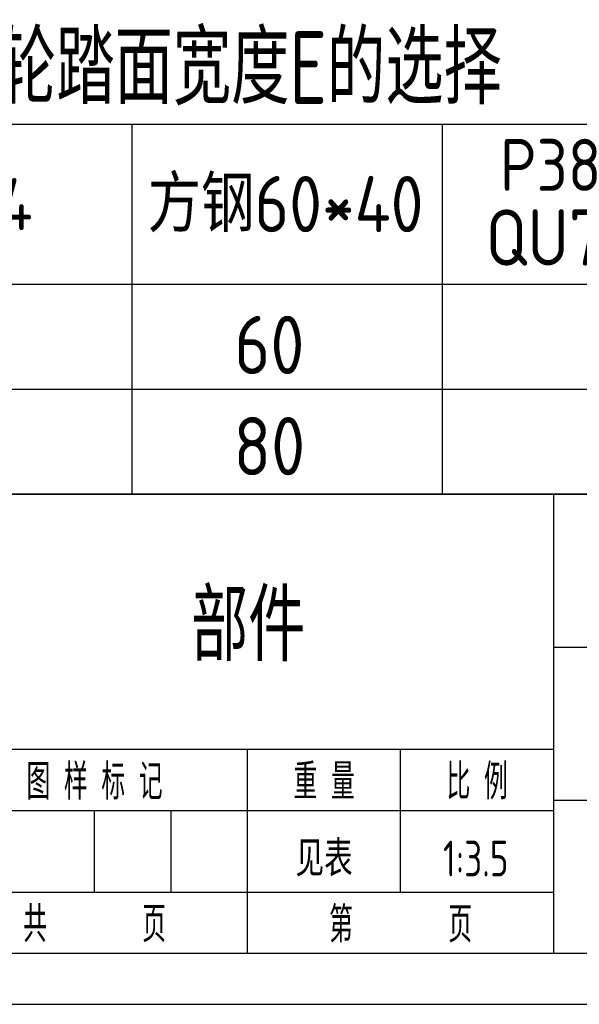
# Model space of a CAD drawing. Header units: millimetres. Extents: x -91 to 1382, y -18 to 1022.
# Tile 3 of 9: x 972 to 1164, y -18 to 320. Entities that reach past the tile are written whole.
import ezdxf
from ezdxf.enums import TextEntityAlignment as Align

# ---------------------------------------------------------------- set-up
doc = ezdxf.new("R2010")
doc.units = ezdxf.units.MM
doc.header["$LTSCALE"] = 35
for name, color, linetype in [('1轮廓实线层', 7, 'Continuous'), ('2细线层', 4, 'Continuous'), ('6文字层', 3, 'Continuous'), ('图框层', 7, 'Continuous'), ('文字层', 3, 'Continuous')]:
    doc.layers.add(name, color=color, linetype=linetype)
doc.styles.add('PC_TEXTSTYLE', font='isocp.shx', dxfattribs={"width": 0.8, "bigfont": 'hzfs.shx'})

# ---------------------------------------------------------------- blocks, each defined once
blk = doc.blocks.new('PC_TITLE_BLOCK')
at = {"layer": '1轮廓实线层'}
for p, q in [((0, 45), (-180, 45)), ((-60, 30), (0, 30)), ((-180, 20), (-60, 20)), ((-60, 15), (0, 15)), ((-180, 0), (0, 0))]:
    blk.add_line(p, q, dxfattribs=at)
at = {"layer": '1轮廓实线层', "color": 7}
blk.add_line((-60, 0), (-60, 45), dxfattribs=at)
at = {"layer": '2细线层'}
for p, q in [((-90, 0), (-90, 20)), ((-75, 6), (-75, 20)), ((-120, 14), (-60, 14)), ((-105, 6), (-105, 14)), ((-97.5, 6), (-97.5, 14)), ((-120, 6), (-60, 6))]:
    blk.add_line(p, q, dxfattribs=at)
at = {"layer": '6文字层', "style": 'PC_TEXTSTYLE', "width": 0.667}
for s, p in [(' 图 样 标 记 ', (-105, 17)), (' 重 量 ', (-82.5, 17)), (' 比 例 ', (-67.5, 17)), ('共       页', (-105, 3)), ('第       页', (-75, 3))]:
    blk.add_text(s, height=3.5, dxfattribs=at).set_placement(p, align=Align.MIDDLE)
at = {"layer": '6文字层', "style": 'PC_TEXTSTYLE', "flags": 8}
for tag, height, width, p, p2 in [('产品名称或材料标记', 7, 0.600652, (-113.463, 28.635), (-66.422, 28.635)), ('图样名称', 5, 2.004495, (-54.785, 19.978), (-5.268, 19.978)), ('标准化', 3.5, 1.023147, (-133.835, 15.372), (-120.752, 15.372)), ('重量', 3.5, 1.408247, (-88.457, 7.542), (-76.549, 7.542)), ('比例', 3.5, 1.385287, (-73.354, 7.542), (-61.929, 7.542)), ('图样代号', 5, 2.006536, (-54.785, 5.63), (-5.516, 5.63)), ('审核', 3.5, 1.579393, (-163.989, 5.367), (-150.634, 5.367)), ('工艺', 3.5, 1.621807, (-164.21, 0.371), (-150.891, 0.371)), ('日期', 3.5, 1.560088, (-133.835, 0.371), (-120.752, 0.371)), ('共几页', 3.5, 0.557144, (-108.073, 0.625), (-101.045, 0.625))]:
    blk.add_attdef(tag, text='', height=height, dxfattribs=dict(at, width=width)).set_placement(p, p2, align=Align.FIT)
at = {"layer": '6文字层', "style": 'PC_TEXTSTYLE', "width": 9.905045, "flags": 8}
blk.add_attdef('设计', text='', height=3.5, rotation=358.46442, dxfattribs=at).set_placement((-164.229, 15.372), (-150.367, 15), align=Align.FIT)
at = {"layer": '6文字层', "color": 3, "style": 'PC_TEXTSTYLE', "width": 0.56476, "flags": 8}
blk.add_attdef('第几页', text='', height=3.5, dxfattribs=at).set_placement((-78.287, 0.753), (-71.163, 0.753), align=Align.FIT)
at = {"layer": '6文字层', "ltscale": 10, "style": 'PC_TEXTSTYLE', "flags": 1}
blk.add_attdef('图纸张数', (-58.679, -0.492), '', height=2.5, dxfattribs=at)

msp = doc.modelspace()

# ---------------------------------------------------------------- linework, layer by layer
msp.add_line((735.7, 284.46), (1365, 284.46))
at = {"layer": '1轮廓实线层'}
msp.add_line((735.7, 157.5), (1365, 157.5), dxfattribs=at)
at = {"layer": '2细线层'}
msp.add_line((-87.5, -17.5), (1382.5, -17.5), dxfattribs=at)
at = {"layer": '图框层'}
msp.add_line((0, 0), (1365, 0), dxfattribs=at)
at = {"layer": '文字层'}
for p, q in [((1010.27, 284.46), (1010.27, 157.5)), ((1116.76, 284.46), (1116.76, 157.5)), ((735.7, 229.62), (1365, 229.62)), ((735.7, 193.56), (1365, 193.56))]:
    msp.add_line(p, q, dxfattribs=at)

# ---------------------------------------------------------------- block references
at = {"layer": '图框层'}
ref = msp.add_blockref('PC_TITLE_BLOCK', (1365, 0), dxfattribs=dict(at, xscale=3.5, yscale=3.5, zscale=3.5))
ref.add_attrib('重量', '见表', dxfattribs={"layer": '6文字层', "height": 12.25, "style": 'PC_TEXTSTYLE', "width": 0.8}).set_placement((1076.24, 26.4), align=Align.CENTER)
ref.add_attrib('产品名称或材料标记', '部件', dxfattribs={"layer": '6文字层', "height": 24.5, "style": 'PC_TEXTSTYLE', "width": 0.8}).set_placement((1050.2, 100.22), align=Align.CENTER)
ref.add_attrib('比例', '1:3.5', dxfattribs={"layer": '6文字层', "height": 12.25, "style": 'PC_TEXTSTYLE', "width": 0.8}).set_placement((1128.26, 26.4), align=Align.CENTER)

# ---------------------------------------------------------------- texts
at = {"layer": '6文字层', "style": 'PC_TEXTSTYLE', "width": 0.8}
msp.add_text('车轮踏面宽度E的选择', height=24.99, dxfattribs=at).set_placement((944.41, 291.38))
at = {"layer": '文字层', "style": 'PC_TEXTSTYLE', "width": 0.95}
for s, height, p in [('P38', 17.85, (1153.97, 261.59)), ('方钢60*40', 19.278, (1063.03, 247.45)), ('P24', 17.85, (959.02, 248.14)), ('QU70', 19.278, (1157.33, 235.98)), ('60', 19.992, (1057.47, 198.76)), ('80', 19.992, (1057.47, 164.03))]:
    msp.add_text(s, height=height, dxfattribs=at).set_placement(p, align=Align.CENTER)

doc.saveas('drawing.dxf')
